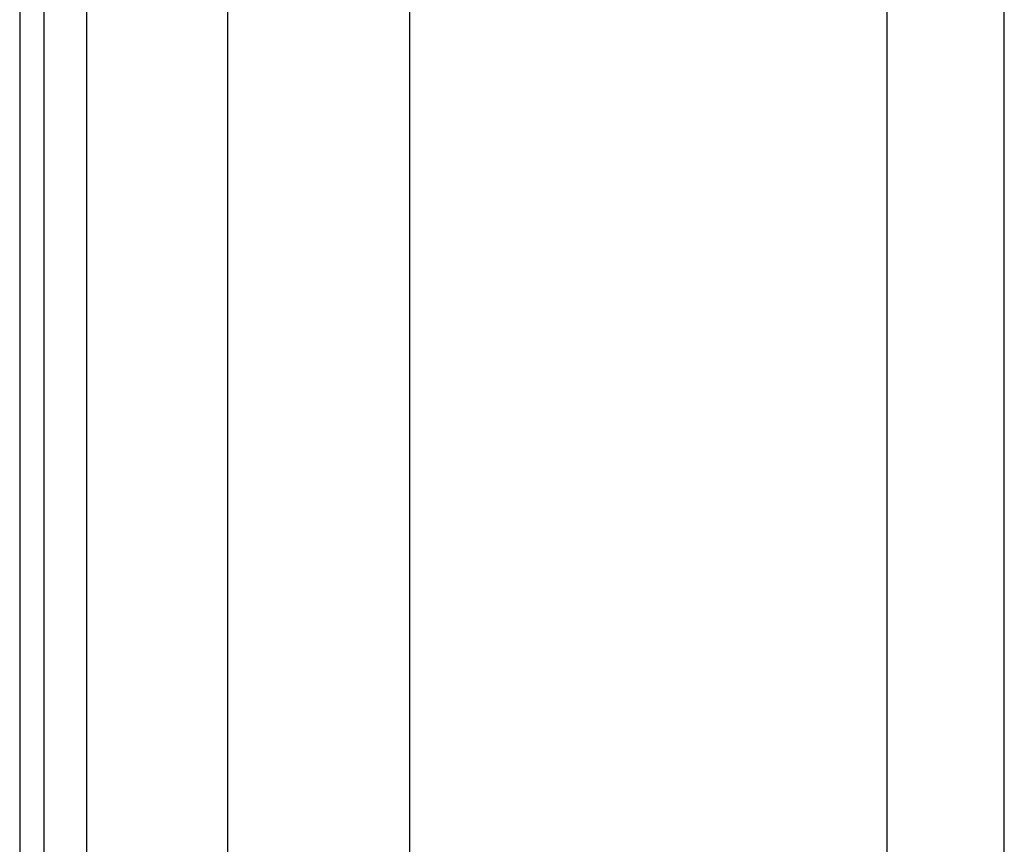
# Model space of a CAD drawing. Header units: inches. Extents: x 4 to 120, y 7 to 65.
# Tile 16 of 149: x 3.89 to 6.03, y 23.65 to 25.44. Entities that reach past the tile are written whole.
import ezdxf

# ---------------------------------------------------------------- set-up
doc = ezdxf.new("R2010")
doc.units = ezdxf.units.IN
doc.header["$MEASUREMENT"] = 0
doc.layers.add('Visible Edges(ANSI)', color=7, linetype='Continuous', lineweight=25)
doc.layers.add('Visible Tangent Edges(ANSI)', color=7, linetype='Continuous', lineweight=25)

msp = doc.modelspace()

# ---------------------------------------------------------------- linework, layer by layer
at = {"layer": 'Visible Edges(ANSI)'}
for p, q in [((3.894, 48.4274), (3.894, 18.9164)), ((3.947, 18.9164), (3.947, 48.4274)), ((4.3461, 23.4033), (4.3461, 43.9405)), ((4.7398, 43.9396), (4.7398, 23.4043)), ((6.031, 21.7114), (6.031, 25.5707)), ((5.7768, 23.2845), (5.7768, 25.4847))]:
    msp.add_line(p, q, dxfattribs=at)
at = {"layer": 'Visible Tangent Edges(ANSI)'}
msp.add_line((4.04, 18.9164), (4.04, 48.4274), dxfattribs=at)

doc.saveas('drawing.dxf')
